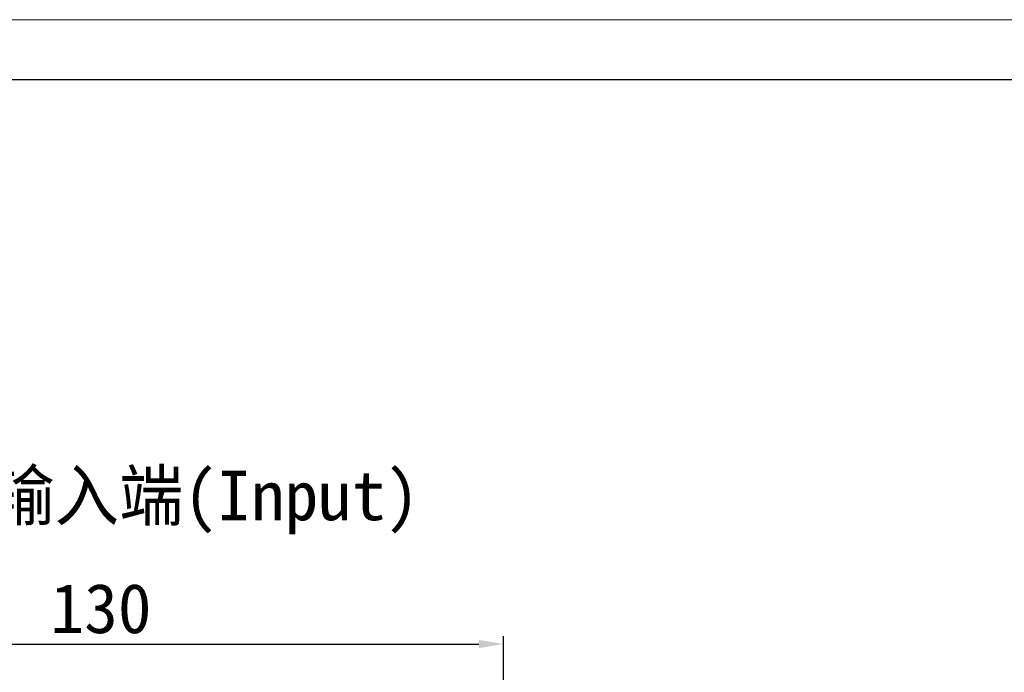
# Model space of a CAD drawing. Header units: millimetres. Extents: x 7085 to 7912, y -683 to -105.
# Tile 8 of 12: x 7222 to 7381, y -210 to -105. Entities that reach past the tile are written whole.
import ezdxf

# ---------------------------------------------------------------- set-up
doc = ezdxf.new("R2010")
doc.units = ezdxf.units.MM
doc.header["$PDSIZE"] = -5
doc.layers.get('Defpoints').update_dxf_attribs({"lineweight": 18})
for name, color, linetype, lineweight in [('图框_外框线', 7, 'Continuous', 18), ('尺寸线', 7, 'Continuous', 25), ('尺寸线层', 3, 'Continuous', 18)]:
    doc.layers.add(name, color=color, linetype=linetype, lineweight=lineweight)
doc.styles.add('工程字', font='txt')
doc.dimstyles.new('ISO-25', dxfattribs={"dimtxt": 8, "dimasz": 4, "dimexe": 1.25, "dimexo": 0.625, "dimgap": 1.7, "dimtad": 1, "dimtxsty": '工程字', "dimcen": 2, "dimdle": 8, "dimadec": 0, "dimazin": 0, "dimtfac": 1, "dimtmove": 0, "dimatfit": 3, "dimfxl": 1, "dimarcsym": 0})

# ---------------------------------------------------------------- blocks, each defined once
blk = doc.blocks.new('*X28')
at = {"layer": 'Defpoints', "color": 0}
for p in [(7300.45, -205.55), (7170.45, -232.17), (7300.45, -232.17)]:
    blk.add_point(p, dxfattribs=at)
at = {"layer": '尺寸线层', "color": 0, "lineweight": -2}
for p, q in [((7170.45, -231.55), (7170.45, -204.3)), ((7300.45, -231.55), (7300.45, -204.3)), ((7174.45, -205.55), (7296.45, -205.55))]:
    blk.add_line(p, q, dxfattribs=at)
at = {"layer": '尺寸线层', "color": 0}
for points in [[(7174.45, -204.88), (7174.45, -206.22), (7170.45, -205.55)], [(7296.45, -206.22), (7296.45, -204.88), (7300.45, -205.55)]]:
    blk.add_solid(points, dxfattribs=at)
at = {"layer": '尺寸线层', "color": 0, "insert": (7235.45, -199.85), "char_height": 8, "attachment_point": 5, "style": '工程字'}
blk.add_mtext('\\A1;130', dxfattribs=at)

msp = doc.modelspace()

# ---------------------------------------------------------------- linework, layer by layer
at = {"layer": '图框_外框线', "color": 3}
msp.add_lwpolyline([(7094.332, -683.1885), (7912.4271, -683.1885), (7912.4271, -104.6784), (7094.332, -104.6784)], close=True, dxfattribs=at)
at = {"layer": '图框_外框线', "color": 3, "lineweight": 25}
msp.add_lwpolyline([(7143.0281, -673.4493), (7902.6879, -673.4493), (7902.6879, -114.4176), (7143.0281, -114.4176)], close=True, dxfattribs=at)

# ---------------------------------------------------------------- texts
at = {"layer": '尺寸线', "color": 0, "linetype": 'ByBlock', "insert": (7217.5617, -177.5385), "char_height": 8, "width": 93.448951, "attachment_point": 1, "style": '工程字'}
msp.add_mtext('输入端(Input)', dxfattribs=at)

# ---------------------------------------------------------------- dimensions: what is measured, and where the dimension line sits
at = {"layer": '尺寸线层'}
dim = msp.add_linear_dim(base=(7300.4534, -205.5502), p1=(7170.4534, -232.1715), p2=(7300.4534, -232.1715), dimstyle='ISO-25', override={"dimsah": 1, "dimtolj": 1}, dxfattribs=at)
dim.commit()
dim.dimension.update_dxf_attribs({"geometry": '*X28', "text_midpoint": (7235.4534, -199.8502)})

doc.saveas('drawing.dxf')
